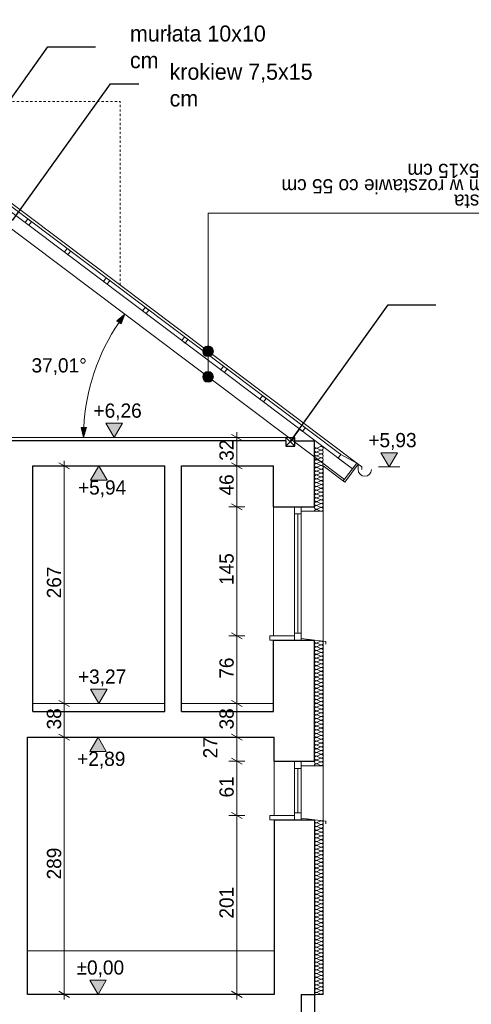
# Model space of a CAD drawing. Extents: x -510370 to -355890, y -22547 to 182180.
# Tile 13 of 256: x -379450 to -374381, y -12442 to -1374. Entities that reach past the tile are written whole.
import ezdxf

# ---------------------------------------------------------------- set-up
doc = ezdxf.new("R2010")
doc.units = 0
doc.header["$MEASUREMENT"] = 0
doc.linetypes.add('Hidden Line', pattern=[50, 25, -25])
for name, color, linetype, lineweight in [('0_Nr_Pióra__21', 7, 'Continuous', 9), ('0_Nr_Pióra__5', 7, 'Continuous', 13), ('INWENT DACH_Nr_Pióra__21', 7, 'Continuous', 9), ('INWENT KONST. DREWNIANA_Nr_Pióra__21', 7, 'Continuous', 9), ('INWENT OPISY_Nr_Pióra__1', 7, 'Continuous', 25), ('INWENT OPISY_Nr_Pióra__21', 7, 'Continuous', 9), ('INWENT RURY SPUSTOWE_Nr_Pióra__21', 7, 'Continuous', 9), ('INWENT WYMIARY_Nr_Pióra__21', 7, 'Continuous', 9), ('INWENT. OKNA_Nr_Pióra__5', 7, 'Continuous', 13), ('INWENT.ŚCIANY_Nr_Pióra__1', 7, 'Continuous', 25), ('INWENT.ŚCIANY_Nr_Pióra__21', 7, 'Continuous', 9), ('Istniejące schody_Nr_Pióra__1', 7, 'Continuous', 25), ('Istniejące schody_Nr_Pióra__21', 7, 'Continuous', 9), ('Istniejące stropy_Nr_Pióra__5', 7, 'Continuous', 13)]:
    doc.layers.add(name, color=color, linetype=linetype, lineweight=lineweight)
for name, color, linetype in [('Inwent Izolacje', 7, 'Continuous'), ('INWENT OPISY', 7, 'Continuous'), ('INWENT WYMIARY', 7, 'Continuous')]:
    doc.layers.add(name, color=color, linetype=linetype)
doc.layers.add('Inwent Izolacje_Nr_Pióra__2', color=7, linetype='Continuous', lineweight=13, true_color=0x7f7f7f)
doc.layers.add('INWENT.ŚCIANY_Nr_Pióra__3', color=7, linetype='Continuous', lineweight=18, true_color=0xff6600)
doc.styles.add('GENERATED_STYLE_1', font='txt')
doc.styles.add('GENERATED_STYLE_3', font='txt')
doc.styles.add('GENERATED_STYLE_5', font='txt')
doc.dimstyles.new('GENERATED_STYLE__11', dxfattribs={"dimtxt": 0.18, "dimasz": 182.4, "dimexe": 0.18, "dimexo": 0.0625, "dimgap": 0.09, "dimtad": 0, "dimtih": 1, "dimtoh": 1, "dimdec": 4, "dimzin": 0, "dimdsep": 46, "dimcen": 0.09, "dimadec": 0, "dimazin": 0, "dimtfac": 1, "dimtdec": 4, "dimtmove": 0, "dimatfit": 3, "dimldrblk": 'ARROWHEAD_5', "dimfxl": 0, "dimtolj": 1, "dimtzin": 0, "dimarcsym": 0})
doc.dimstyles.new('GENERATED_STYLE__3', dxfattribs={"dimtxt": 160.000002, "dimasz": 91.2, "dimexe": 0.18, "dimexo": 0, "dimgap": 0.09, "dimtad": 1, "dimdec": 0, "dimlfac": 0.1, "dimzin": 0, "dimdsep": 46, "dimtxsty": 'GENERATED_STYLE_1', "dimblk": 'ARROWHEAD_2', "dimblk1": 'ARROWHEAD_2', "dimblk2": 'ARROWHEAD_2', "dimcen": 0.09, "dimclrd": 7, "dimclre": 7, "dimclrt": 7, "dimazin": 0, "dimtfac": 1, "dimtdec": 4, "dimtmove": 0, "dimatfit": 3, "dimfxl": 0, "dimtolj": 1, "dimtzin": 0, "dimarcsym": 0})
doc.dimstyles.new('GENERATED_STYLE__9', dxfattribs={"dimtxt": 160.000002, "dimasz": 110.144928, "dimexe": 0.18, "dimexo": 40, "dimgap": 0.09, "dimtad": 1, "dimtih": 1, "dimtoh": 1, "dimdec": 0, "dimzin": 0, "dimdsep": 46, "dimtxsty": 'GENERATED_STYLE_1', "dimblk": 'ARROWHEAD_5', "dimblk1": 'ARROWHEAD_5', "dimblk2": 'ARROWHEAD_5', "dimcen": 0.09, "dimclrd": 7, "dimclre": 7, "dimclrt": 7, "dimazin": 0, "dimtfac": 1, "dimtdec": 4, "dimtmove": 0, "dimatfit": 3, "dimfxl": 0, "dimtolj": 1, "dimtzin": 0, "dimarcsym": 0})

# ---------------------------------------------------------------- blocks, each defined once
blk = doc.blocks.new('Izolacja cieplna 14_48', base_point=(-376142, -12330))
at = {"layer": 'Inwent Izolacje_Nr_Pióra__2', "linetype": 'Continuous'}
for p, q in [((-376112, -10399), (-376072, -10381)), ((-376072, -10420), (-376112, -10403)), ((-376112, -10441), (-376072, -10424)), ((-376072, -10463), (-376112, -10445)), ((-376112, -10484), (-376072, -10466)), ((-376072, -10505), (-376112, -10487)), ((-376112, -10526), (-376072, -10509)), ((-376072, -10547), (-376112, -10530)), ((-376112, -10569), (-376072, -10551)), ((-376072, -10590), (-376112, -10572)), ((-376112, -10611), (-376072, -10593)), ((-376072, -10632), (-376112, -10615)), ((-376112, -10653), (-376072, -10636)), ((-376072, -10675), (-376112, -10657)), ((-376112, -10696), (-376072, -10678)), ((-376072, -10717), (-376112, -10699)), ((-376112, -10738), (-376072, -10721)), ((-376072, -10759), (-376112, -10742)), ((-376112, -10781), (-376072, -10763)), ((-376072, -10802), (-376112, -10784)), ((-376112, -10823), (-376072, -10805)), ((-376072, -10844), (-376112, -10827)), ((-376112, -10865), (-376072, -10848)), ((-376072, -10887), (-376112, -10869)), ((-376112, -10908), (-376072, -10890)), ((-376072, -10929), (-376112, -10911)), ((-376112, -10950), (-376072, -10932)), ((-376072, -10971), (-376112, -10954)), ((-376112, -10993), (-376072, -10975)), ((-376072, -11014), (-376112, -10996)), ((-376112, -11035), (-376072, -11017)), ((-376072, -11056), (-376112, -11038)), ((-376112, -11077), (-376072, -11060)), ((-376072, -11098), (-376112, -11081)), ((-376112, -11120), (-376072, -11102)), ((-376072, -11141), (-376112, -11123)), ((-376112, -11162), (-376072, -11144)), ((-376072, -11183), (-376112, -11166)), ((-376112, -11204), (-376072, -11187)), ((-376072, -11226), (-376112, -11208)), ((-376112, -11247), (-376072, -11229)), ((-376072, -11268), (-376112, -11250)), ((-376112, -11289), (-376072, -11272)), ((-376072, -11310), (-376112, -11293)), ((-376112, -11332), (-376072, -11314)), ((-376072, -11353), (-376112, -11335)), ((-376112, -11374), (-376072, -11356)), ((-376072, -11395), (-376112, -11378)), ((-376112, -11416), (-376072, -11399)), ((-376072, -11438), (-376112, -11420)), ((-376112, -11459), (-376072, -11441)), ((-376072, -11480), (-376112, -11462)), ((-376112, -11501), (-376072, -11484)), ((-376072, -11522), (-376112, -11505)), ((-376112, -11544), (-376072, -11526)), ((-376072, -11565), (-376112, -11547)), ((-376112, -11586), (-376072, -11568)), ((-376072, -11607), (-376112, -11590)), ((-376112, -11628), (-376072, -11611)), ((-376072, -11650), (-376112, -11632)), ((-376112, -11671), (-376072, -11653)), ((-376072, -11692), (-376112, -11674)), ((-376112, -11713), (-376072, -11696)), ((-376072, -11734), (-376112, -11717)), ((-376112, -11756), (-376072, -11738)), ((-376072, -11777), (-376112, -11759)), ((-376112, -11798), (-376072, -11780)), ((-376072, -11819), (-376112, -11802)), ((-376112, -11840), (-376072, -11823)), ((-376072, -11862), (-376112, -11844)), ((-376112, -11883), (-376072, -11865)), ((-376072, -11904), (-376112, -11886)), ((-376112, -11925), (-376072, -11907)), ((-376072, -11946), (-376112, -11929)), ((-376112, -11968), (-376072, -11950)), ((-376072, -11989), (-376112, -11971)), ((-376112, -12010), (-376072, -11992)), ((-376072, -12031), (-376112, -12013)), ((-376112, -12052), (-376072, -12035)), ((-376072, -12073), (-376112, -12056)), ((-376112, -12095), (-376072, -12077)), ((-376072, -12116), (-376112, -12098)), ((-376112, -12137), (-376072, -12119)), ((-376072, -12158), (-376112, -12141)), ((-376112, -12179), (-376072, -12162)), ((-376072, -12201), (-376112, -12183)), ((-376112, -12222), (-376072, -12204)), ((-376072, -12243), (-376112, -12225)), ((-376112, -12264), (-376072, -12247)), ((-376072, -12285), (-376112, -12268)), ((-376112, -12307), (-376072, -12289)), ((-376072, -12328), (-376112, -12310))]:
    blk.add_line(p, q, dxfattribs=at)
for centre, start_param, end_param in [((-376121, -10422), 4.299595, 8.266774), ((-376121, -10380), 0, 1.983589), ((-376063, -10401), 1.158003, 5.125183), ((-376121, -10464), 4.299595, 8.266774), ((-376121, -10507), 4.299595, 8.266774), ((-376063, -10443), 1.158003, 5.125183), ((-376063, -10486), 1.158003, 5.125183), ((-376063, -10528), 1.158003, 5.125183), ((-376121, -10549), 4.299595, 8.266774), ((-376121, -10592), 4.299595, 8.266774), ((-376121, -10634), 4.299595, 8.266774), ((-376063, -10570), 1.158003, 5.125183), ((-376063, -10613), 1.158003, 5.125183), ((-376121, -10676), 4.299595, 8.266774), ((-376121, -10719), 4.299595, 8.266774), ((-376063, -10655), 1.158003, 5.125183), ((-376063, -10698), 1.158003, 5.125183), ((-376063, -10740), 1.158003, 5.125183), ((-376121, -10761), 4.299595, 8.266774), ((-376121, -10804), 4.299595, 8.266774), ((-376121, -10846), 4.299595, 8.266774), ((-376063, -10782), 1.158003, 5.125183), ((-376063, -10825), 1.158003, 5.125183), ((-376063, -10867), 1.158003, 5.125183), ((-376121, -10888), 4.299595, 8.266774), ((-376121, -10931), 4.299595, 8.266774), ((-376121, -10973), 4.299595, 8.266774), ((-376063, -10910), 1.158003, 5.125183), ((-376063, -10952), 1.158003, 5.125183), ((-376121, -11015), 4.299595, 8.266774), ((-376121, -11058), 4.299595, 8.266774), ((-376063, -10994), 1.158003, 5.125183), ((-376063, -11037), 1.158003, 5.125183), ((-376063, -11079), 1.158003, 5.125183), ((-376121, -11100), 4.299595, 8.266774), ((-376121, -11143), 4.299595, 8.266774), ((-376121, -11185), 4.299595, 8.266774), ((-376063, -11121), 1.158003, 5.125183), ((-376063, -11164), 1.158003, 5.125183), ((-376121, -11227), 4.299595, 8.266774), ((-376121, -11270), 4.299595, 8.266774), ((-376063, -11206), 1.158003, 5.125183), ((-376063, -11249), 1.158003, 5.125183), ((-376063, -11291), 1.158003, 5.125183), ((-376121, -11312), 4.299595, 8.266774), ((-376121, -11355), 4.299595, 8.266774), ((-376121, -11397), 4.299595, 8.266774), ((-376063, -11333), 1.158003, 5.125183), ((-376063, -11376), 1.158003, 5.125183), ((-376063, -11418), 1.158003, 5.125183), ((-376121, -11439), 4.299595, 8.266774), ((-376121, -11482), 4.299595, 8.266774), ((-376121, -11524), 4.299595, 8.266774), ((-376063, -11461), 1.158003, 5.125183), ((-376063, -11503), 1.158003, 5.125183), ((-376121, -11567), 4.299595, 8.266774), ((-376121, -11609), 4.299595, 8.266774), ((-376063, -11545), 1.158003, 5.125183), ((-376063, -11588), 1.158003, 5.125183), ((-376063, -11630), 1.158003, 5.125183), ((-376121, -11651), 4.299595, 8.266774), ((-376121, -11694), 4.299595, 8.266774), ((-376121, -11736), 4.299595, 8.266774), ((-376063, -11673), 1.158003, 5.125183), ((-376063, -11715), 1.158003, 5.125183), ((-376121, -11779), 4.299595, 8.266774), ((-376121, -11821), 4.299595, 8.266774), ((-376121, -11863), 4.299595, 8.266774), ((-376063, -11757), 1.158003, 5.125183), ((-376063, -11800), 1.158003, 5.125183), ((-376063, -11842), 1.158003, 5.125183), ((-376121, -11906), 4.299595, 8.266774), ((-376121, -11948), 4.299595, 8.266774), ((-376063, -11885), 1.158003, 5.125183), ((-376063, -11927), 1.158003, 5.125183), ((-376063, -11969), 1.158003, 5.125183), ((-376121, -11990), 4.299595, 8.266774), ((-376121, -12033), 4.299595, 8.266774), ((-376121, -12075), 4.299595, 8.266774), ((-376063, -12012), 1.158003, 5.125183), ((-376063, -12054), 1.158003, 5.125183), ((-376121, -12118), 4.299595, 8.266774), ((-376121, -12160), 4.299595, 8.266774), ((-376063, -12096), 1.158003, 5.125183), ((-376063, -12139), 1.158003, 5.125183), ((-376063, -12181), 1.158003, 5.125183), ((-376121, -12202), 4.299595, 8.266774), ((-376121, -12245), 4.299595, 8.266774), ((-376121, -12287), 4.299595, 8.266774), ((-376063, -12224), 1.158003, 5.125183), ((-376063, -12266), 1.158003, 5.125183), ((-376121, -12330), 4.299596, 6.283185), ((-376063, -12308), 1.158003, 5.125183)]:
    blk.add_ellipse(centre, major_axis=(-21.3, 0), ratio=0.996607, start_param=start_param, end_param=end_param, dxfattribs=at)
blk = doc.blocks.new('Izolacja cieplna 14_49', base_point=(-376142, -9760))
at = {"layer": 'Inwent Izolacje_Nr_Pióra__2', "linetype": 'Continuous'}
for p, q in [((-376112, -8379), (-376072, -8361)), ((-376072, -8400), (-376112, -8383)), ((-376112, -8421), (-376072, -8404)), ((-376072, -8443), (-376112, -8425)), ((-376112, -8464), (-376072, -8446)), ((-376072, -8485), (-376112, -8467)), ((-376112, -8506), (-376072, -8489)), ((-376072, -8528), (-376112, -8510)), ((-376112, -8549), (-376072, -8531)), ((-376072, -8570), (-376112, -8552)), ((-376112, -8591), (-376072, -8574)), ((-376072, -8612), (-376112, -8595)), ((-376112, -8634), (-376072, -8616)), ((-376072, -8655), (-376112, -8637)), ((-376112, -8676), (-376072, -8658)), ((-376072, -8697), (-376112, -8680)), ((-376112, -8718), (-376072, -8701)), ((-376072, -8740), (-376112, -8722)), ((-376112, -8761), (-376072, -8743)), ((-376072, -8782), (-376112, -8764)), ((-376112, -8803), (-376072, -8786)), ((-376072, -8824), (-376112, -8807)), ((-376112, -8846), (-376072, -8828)), ((-376072, -8867), (-376112, -8849)), ((-376112, -8888), (-376072, -8870)), ((-376072, -8909), (-376112, -8892)), ((-376112, -8931), (-376072, -8913)), ((-376072, -8952), (-376112, -8934)), ((-376112, -8973), (-376072, -8955)), ((-376072, -8994), (-376112, -8977)), ((-376112, -9015), (-376072, -8998)), ((-376072, -9037), (-376112, -9019)), ((-376112, -9058), (-376072, -9040)), ((-376072, -9079), (-376112, -9061)), ((-376112, -9100), (-376072, -9083)), ((-376072, -9121), (-376112, -9104)), ((-376112, -9143), (-376072, -9125)), ((-376072, -9164), (-376112, -9146)), ((-376112, -9185), (-376072, -9167)), ((-376072, -9206), (-376112, -9189)), ((-376112, -9228), (-376072, -9210)), ((-376072, -9249), (-376112, -9231)), ((-376112, -9270), (-376072, -9252)), ((-376072, -9291), (-376112, -9274)), ((-376112, -9312), (-376072, -9295)), ((-376072, -9334), (-376112, -9316)), ((-376112, -9355), (-376072, -9337)), ((-376072, -9376), (-376112, -9358)), ((-376112, -9397), (-376072, -9380)), ((-376072, -9418), (-376112, -9401)), ((-376112, -9440), (-376072, -9422)), ((-376072, -9461), (-376112, -9443)), ((-376112, -9482), (-376072, -9464)), ((-376072, -9503), (-376112, -9486)), ((-376112, -9525), (-376072, -9507)), ((-376072, -9546), (-376112, -9528)), ((-376112, -9567), (-376072, -9549)), ((-376072, -9588), (-376112, -9570)), ((-376112, -9609), (-376072, -9592)), ((-376072, -9631), (-376112, -9613)), ((-376112, -9652), (-376072, -9634)), ((-376072, -9673), (-376112, -9655)), ((-376112, -9694), (-376072, -9677)), ((-376072, -9715), (-376112, -9698)), ((-376112, -9737), (-376072, -9719)), ((-376072, -9758), (-376112, -9740))]:
    blk.add_line(p, q, dxfattribs=at)
for centre, start_param, end_param in [((-376121, -8402), 4.299595, 8.266774), ((-376121, -8360), 0, 1.983589), ((-376063, -8381), 1.158003, 5.125183), ((-376063, -8423), 1.158003, 5.125183), ((-376121, -8444), 4.299595, 8.266774), ((-376121, -8487), 4.299595, 8.266774), ((-376121, -8529), 4.299595, 8.266774), ((-376063, -8466), 1.158003, 5.125183), ((-376063, -8508), 1.158003, 5.125183), ((-376121, -8572), 4.299595, 8.266774), ((-376121, -8614), 4.299595, 8.266774), ((-376063, -8551), 1.158003, 5.125183), ((-376063, -8593), 1.158003, 5.125183), ((-376063, -8635), 1.158003, 5.125183), ((-376121, -8657), 4.299595, 8.266774), ((-376121, -8699), 4.299595, 8.266774), ((-376121, -8741), 4.299595, 8.266774), ((-376063, -8678), 1.158003, 5.125183), ((-376063, -8720), 1.158003, 5.125183), ((-376063, -8763), 1.158003, 5.125183), ((-376121, -8784), 4.299595, 8.266774), ((-376121, -8826), 4.299595, 8.266774), ((-376121, -8869), 4.299595, 8.266774), ((-376063, -8805), 1.158003, 5.125183), ((-376063, -8847), 1.158003, 5.125183), ((-376121, -8911), 4.299595, 8.266774), ((-376121, -8954), 4.299595, 8.266774), ((-376063, -8890), 1.158003, 5.125183), ((-376063, -8932), 1.158003, 5.125183), ((-376063, -8975), 1.158003, 5.125183), ((-376121, -8996), 4.299595, 8.266774), ((-376121, -9038), 4.299595, 8.266774), ((-376121, -9081), 4.299595, 8.266774), ((-376063, -9017), 1.158003, 5.125183), ((-376063, -9060), 1.158003, 5.125183), ((-376121, -9123), 4.299595, 8.266774), ((-376121, -9166), 4.299595, 8.266774), ((-376121, -9208), 4.299595, 8.266774), ((-376063, -9102), 1.158003, 5.125183), ((-376063, -9144), 1.158003, 5.125183), ((-376063, -9187), 1.158003, 5.125183), ((-376121, -9251), 4.299595, 8.266774), ((-376121, -9293), 4.299595, 8.266774), ((-376063, -9229), 1.158003, 5.125183), ((-376063, -9272), 1.158003, 5.125183), ((-376063, -9314), 1.158003, 5.125183), ((-376121, -9335), 4.299595, 8.266774), ((-376121, -9378), 4.299595, 8.266774), ((-376121, -9420), 4.299595, 8.266774), ((-376063, -9357), 1.158003, 5.125183), ((-376063, -9399), 1.158003, 5.125183), ((-376121, -9463), 4.299595, 8.266774), ((-376121, -9505), 4.299595, 8.266774), ((-376063, -9441), 1.158003, 5.125183), ((-376063, -9484), 1.158003, 5.125183), ((-376063, -9526), 1.158003, 5.125183), ((-376121, -9547), 4.299595, 8.266774), ((-376121, -9590), 4.299595, 8.266774), ((-376121, -9632), 4.299595, 8.266774), ((-376063, -9569), 1.158003, 5.125183), ((-376063, -9611), 1.158003, 5.125183), ((-376121, -9675), 4.299595, 8.266774), ((-376121, -9717), 4.299595, 8.266774), ((-376121, -9760), 4.299596, 6.283185), ((-376063, -9654), 1.158003, 5.125183), ((-376063, -9696), 1.158003, 5.125183), ((-376063, -9738), 1.158003, 5.125183)]:
    blk.add_ellipse(centre, major_axis=(-21.3, 0), ratio=0.997382, start_param=start_param, end_param=end_param, dxfattribs=at)
blk = doc.blocks.new('Izolacja cieplna 14_50', base_point=(-376142, -6900))
at = {"layer": 'Inwent Izolacje_Nr_Pióra__2', "linetype": 'Continuous'}
for p, q in [((-376112, -6189), (-376072, -6171)), ((-376072, -6211), (-376112, -6193)), ((-376112, -6232), (-376072, -6214)), ((-376072, -6254), (-376112, -6236)), ((-376112, -6275), (-376072, -6257)), ((-376072, -6297), (-376112, -6279)), ((-376112, -6318), (-376072, -6300)), ((-376072, -6340), (-376112, -6322)), ((-376112, -6361), (-376072, -6343)), ((-376072, -6383), (-376112, -6365)), ((-376112, -6404), (-376072, -6386)), ((-376072, -6425), (-376112, -6408)), ((-376112, -6447), (-376072, -6429)), ((-376072, -6468), (-376112, -6451)), ((-376112, -6490), (-376072, -6472)), ((-376072, -6511), (-376112, -6493)), ((-376112, -6533), (-376072, -6515)), ((-376072, -6554), (-376112, -6536)), ((-376112, -6576), (-376072, -6558)), ((-376072, -6597), (-376112, -6579)), ((-376112, -6619), (-376072, -6601)), ((-376072, -6640), (-376112, -6622)), ((-376112, -6662), (-376072, -6644)), ((-376072, -6683), (-376112, -6665)), ((-376112, -6705), (-376072, -6687)), ((-376072, -6726), (-376112, -6708)), ((-376112, -6748), (-376072, -6730)), ((-376072, -6769), (-376112, -6751)), ((-376112, -6790), (-376072, -6773)), ((-376072, -6812), (-376112, -6794)), ((-376112, -6833), (-376072, -6816)), ((-376072, -6855), (-376112, -6837)), ((-376112, -6876), (-376072, -6858)), ((-376072, -6898), (-376112, -6880))]:
    blk.add_line(p, q, dxfattribs=at)
for centre, start_param, end_param in [((-376121, -6213), 5.870392, 9.837571), ((-376121, -6170), 1.570796, 3.554385), ((-376063, -6191), 2.728799, 6.695979), ((-376121, -6255), 5.870392, 9.837571), ((-376121, -6298), 5.870392, 9.837571), ((-376063, -6234), 2.728799, 6.695979), ((-376063, -6277), 2.728799, 6.695979), ((-376063, -6320), 2.728799, 6.695979), ((-376121, -6341), 5.870392, 9.837571), ((-376121, -6384), 5.870392, 9.837571), ((-376121, -6427), 5.870392, 9.837571), ((-376063, -6363), 2.728799, 6.695979), ((-376063, -6406), 2.728799, 6.695979), ((-376121, -6470), 5.870392, 9.837571), ((-376121, -6513), 5.870392, 9.837571), ((-376063, -6449), 2.728799, 6.695979), ((-376063, -6492), 2.728799, 6.695979), ((-376063, -6535), 2.728799, 6.695979), ((-376121, -6556), 5.870392, 9.837571), ((-376121, -6599), 5.870392, 9.837571), ((-376121, -6642), 5.870392, 9.837571), ((-376063, -6578), 2.728799, 6.695979), ((-376063, -6620), 2.728799, 6.695979), ((-376063, -6663), 2.728799, 6.695979), ((-376121, -6685), 5.870392, 9.837571), ((-376121, -6728), 5.870392, 9.837571), ((-376121, -6771), 5.870392, 9.837571), ((-376063, -6706), 2.728799, 6.695979), ((-376063, -6749), 2.728799, 6.695979), ((-376121, -6814), 5.870392, 9.837571), ((-376121, -6857), 5.870392, 9.837571), ((-376063, -6792), 2.728799, 6.695979), ((-376063, -6835), 2.728799, 6.695979), ((-376063, -6878), 2.728799, 6.695979), ((-376121, -6900), 5.870392, 7.853982)]:
    blk.add_ellipse(centre, major_axis=(0, 21.5), ratio=0.990555, start_param=start_param, end_param=end_param, dxfattribs=at)
blk = doc.blocks.new('Linia_22', base_point=(-377336, -3547))
at = {"layer": 'INWENT OPISY_Nr_Pióra__21', "linetype": 'Continuous'}
blk.add_hatch(color=256, dxfattribs=at).paths.add_polyline_path([(-377276, -5101), (-377281, -5078), (-377294, -5059), (-377313, -5046), (-377336, -5041), (-377359, -5046), (-377378, -5059), (-377391, -5078), (-377396, -5101), (-377391, -5124), (-377378, -5144), (-377359, -5157), (-377336, -5161), (-377313, -5157), (-377294, -5144), (-377281, -5124)], flags=0)
blk.add_line((-377336, -3547), (-377336, -5041), dxfattribs=at)
blk.add_circle((-377336, -5101), 60, dxfattribs=at)
blk = doc.blocks.new('Linia_23', base_point=(-377336, -5101))
at = {"layer": 'INWENT OPISY_Nr_Pióra__21', "linetype": 'Continuous'}
blk.add_hatch(color=256, dxfattribs=at).paths.add_polyline_path([(-377276, -5389), (-377281, -5366), (-377294, -5347), (-377313, -5334), (-377336, -5329), (-377359, -5334), (-377378, -5347), (-377391, -5366), (-377396, -5389), (-377391, -5412), (-377378, -5432), (-377359, -5445), (-377336, -5449), (-377313, -5445), (-377294, -5432), (-377281, -5412)], flags=0)
blk.add_line((-377336, -5101), (-377336, -5329), dxfattribs=at)
blk.add_circle((-377336, -5389), 60, dxfattribs=at)
blk = doc.blocks.new('Wymiary_18', base_point=(-378571, -9440))
at = {"layer": 'INWENT WYMIARY_Nr_Pióra__21', "linetype": 'Continuous'}
blk.add_hatch(color=256, dxfattribs=at).paths.add_polyline_path([(-378571, -9440), (-378664, -9600), (-378478, -9600)], flags=0)
for p, q in [((-378571, -9440), (-378691, -9440)), ((-378571, -9440), (-378664, -9600)), ((-378571, -9440), (-378451, -9440)), ((-378478, -9600), (-378571, -9440)), ((-378664, -9600), (-378478, -9600))]:
    blk.add_line(p, q, dxfattribs=at)
at = {"layer": 'INWENT WYMIARY_Nr_Pióra__21', "insert": (-378805, -9792), "char_height": 160, "attachment_point": 7, "style": 'GENERATED_STYLE_1'}
blk.add_mtext('{+2,89}', dxfattribs=at)
blk = doc.blocks.new('Wymiary_19', base_point=(-378571, -12330))
at = {"layer": 'INWENT WYMIARY_Nr_Pióra__21', "linetype": 'Continuous'}
blk.add_hatch(color=256, dxfattribs=at).paths.add_polyline_path([(-378571, -12330), (-378664, -12170), (-378478, -12170)], flags=0)
for p, q in [((-378571, -12330), (-378664, -12170)), ((-378664, -12170), (-378478, -12170)), ((-378478, -12170), (-378571, -12330)), ((-378571, -12330), (-378691, -12330)), ((-378571, -12330), (-378451, -12330))]:
    blk.add_line(p, q, dxfattribs=at)
at = {"layer": 'INWENT WYMIARY_Nr_Pióra__21', "insert": (-378812, -12138), "char_height": 160, "attachment_point": 7, "style": 'GENERATED_STYLE_1'}
blk.add_mtext('{±0,00}', dxfattribs=at)
blk = doc.blocks.new('Wymiary_20', base_point=(-378562, -9060))
at = {"layer": 'INWENT WYMIARY_Nr_Pióra__21', "linetype": 'Continuous'}
blk.add_hatch(color=256, dxfattribs=at).paths.add_polyline_path([(-378562, -9060), (-378655, -8900), (-378469, -8900)], flags=0)
for p, q in [((-378562, -9060), (-378655, -8900)), ((-378655, -8900), (-378469, -8900)), ((-378469, -8900), (-378562, -9060)), ((-378562, -9060), (-378682, -9060)), ((-378562, -9060), (-378442, -9060))]:
    blk.add_line(p, q, dxfattribs=at)
at = {"layer": 'INWENT WYMIARY_Nr_Pióra__21', "insert": (-378796, -8868), "char_height": 160, "attachment_point": 7, "style": 'GENERATED_STYLE_1'}
blk.add_mtext('{+3,27}', dxfattribs=at)
blk = doc.blocks.new('Wymiary_21', base_point=(-378562, -6390))
at = {"layer": 'INWENT WYMIARY_Nr_Pióra__21', "linetype": 'Continuous'}
blk.add_hatch(color=256, dxfattribs=at).paths.add_polyline_path([(-378562, -6390), (-378655, -6550), (-378469, -6550)], flags=0)
for p, q in [((-378562, -6390), (-378682, -6390)), ((-378562, -6390), (-378655, -6550)), ((-378562, -6390), (-378442, -6390)), ((-378469, -6550), (-378562, -6390)), ((-378655, -6550), (-378469, -6550))]:
    blk.add_line(p, q, dxfattribs=at)
at = {"layer": 'INWENT WYMIARY_Nr_Pióra__21', "insert": (-378796, -6742), "char_height": 160, "attachment_point": 7, "style": 'GENERATED_STYLE_1'}
blk.add_mtext('{+5,94}', dxfattribs=at)
blk = doc.blocks.new('Wymiary_22', base_point=(-378389, -6070))
at = {"layer": 'INWENT WYMIARY_Nr_Pióra__21', "linetype": 'Continuous'}
blk.add_hatch(color=256, dxfattribs=at).paths.add_polyline_path([(-378389, -6070), (-378482, -5910), (-378296, -5910)], flags=0)
for p, q in [((-378389, -6070), (-378482, -5910)), ((-378482, -5910), (-378296, -5910)), ((-378296, -5910), (-378389, -6070)), ((-378389, -6070), (-378509, -6070)), ((-378389, -6070), (-378269, -6070))]:
    blk.add_line(p, q, dxfattribs=at)
at = {"layer": 'INWENT WYMIARY_Nr_Pióra__21', "insert": (-378622, -5878), "char_height": 160, "attachment_point": 7, "style": 'GENERATED_STYLE_1'}
blk.add_mtext('{+6,26}', dxfattribs=at)
blk = doc.blocks.new('Wymiary_38', base_point=(-375302, -6401))
at = {"layer": 'INWENT WYMIARY_Nr_Pióra__21', "linetype": 'Continuous'}
blk.add_hatch(color=256, dxfattribs=at).paths.add_polyline_path([(-375302, -6401), (-375395, -6241), (-375209, -6241)], flags=0)
for p, q in [((-375302, -6401), (-375395, -6241)), ((-375395, -6241), (-375209, -6241)), ((-375209, -6241), (-375302, -6401)), ((-375302, -6401), (-375422, -6401)), ((-375302, -6401), (-375182, -6401))]:
    blk.add_line(p, q, dxfattribs=at)
at = {"layer": 'INWENT WYMIARY_Nr_Pióra__21', "insert": (-375536, -6209), "char_height": 160, "attachment_point": 7, "style": 'GENERATED_STYLE_1'}
blk.add_mtext('{+5,93}', dxfattribs=at)
blk = doc.blocks.new('*D355')
at = {"layer": 'INWENT WYMIARY_Nr_Pióra__21', "linetype": 'Continuous'}
for p, q in [((-377074, -10285), (-376954, -10354)), ((-376924, -10320), (-377104, -10320)), ((-377014, -12330), (-377014, -10320)), ((-376924, -12330), (-377104, -12330)), ((-377074, -12295), (-376954, -12364)), ((-377014, -12388), (-377014, -12330))]:
    blk.add_line(p, q, dxfattribs=at)
at = {"layer": 'INWENT WYMIARY_Nr_Pióra__21', "char_height": 160, "attachment_point": 7, "rotation": 90, "style": 'GENERATED_STYLE_1'}
for s, insert in [('{32}', (-377046, -6332)), ('{46}', (-377046, -6722)), ('{145}', (-377046, -7728)), ('{76}', (-377046, -8782)), ('{38}', (-377046, -9352)), ('{27}', (-377230, -9677)), ('{61}', (-377046, -10117)), ('{201}', (-377046, -11478))]:
    blk.add_mtext(s, dxfattribs=dict(at, insert=insert))
blk = doc.blocks.new('ARROWHEAD_2')
at = {"color": 0, "linetype": 'Continuous', "lineweight": 0}
for p, q in [((0, 0), (-1, 0)), ((-0.38, -0.66), (0.38, 0.66))]:
    blk.add_line(p, q, dxfattribs=at)
blk = doc.blocks.new('*D356')
at = {"layer": 'INWENT WYMIARY_Nr_Pióra__21', "linetype": 'Continuous'}
for p, q in [((-376924, -9710), (-377104, -9710)), ((-377074, -9675), (-376954, -9744)), ((-377014, -10320), (-377014, -9710)), ((-377074, -10285), (-376954, -10354)), ((-376924, -10320), (-377104, -10320))]:
    blk.add_line(p, q, dxfattribs=at)
at = {"layer": 'INWENT WYMIARY_Nr_Pióra__21', "char_height": 160, "attachment_point": 7, "rotation": 90, "style": 'GENERATED_STYLE_1'}
for s, insert in [('{32}', (-377046, -6332)), ('{46}', (-377046, -6722)), ('{145}', (-377046, -7728)), ('{76}', (-377046, -8782)), ('{38}', (-377046, -9352)), ('{27}', (-377230, -9677)), ('{61}', (-377046, -10117)), ('{201}', (-377046, -11478))]:
    blk.add_mtext(s, dxfattribs=dict(at, insert=insert))
blk = doc.blocks.new('*D357')
at = {"layer": 'INWENT WYMIARY_Nr_Pióra__21', "linetype": 'Continuous'}
for p, q in [((-377074, -9405), (-376954, -9474)), ((-376924, -9440), (-377104, -9440)), ((-377014, -9710), (-377014, -9440)), ((-376924, -9710), (-377104, -9710)), ((-377074, -9675), (-376954, -9744))]:
    blk.add_line(p, q, dxfattribs=at)
at = {"layer": 'INWENT WYMIARY_Nr_Pióra__21', "char_height": 160, "attachment_point": 7, "rotation": 90, "style": 'GENERATED_STYLE_1'}
for s, insert in [('{32}', (-377046, -6332)), ('{46}', (-377046, -6722)), ('{145}', (-377046, -7728)), ('{76}', (-377046, -8782)), ('{38}', (-377046, -9352)), ('{27}', (-377230, -9677)), ('{61}', (-377046, -10117)), ('{201}', (-377046, -11478))]:
    blk.add_mtext(s, dxfattribs=dict(at, insert=insert))
blk = doc.blocks.new('*D358')
at = {"layer": 'INWENT WYMIARY_Nr_Pióra__21', "linetype": 'Continuous'}
for p, q in [((-376924, -9060), (-377104, -9060)), ((-377074, -9025), (-376954, -9094)), ((-377014, -9440), (-377014, -9060)), ((-377074, -9405), (-376954, -9474)), ((-376924, -9440), (-377104, -9440))]:
    blk.add_line(p, q, dxfattribs=at)
at = {"layer": 'INWENT WYMIARY_Nr_Pióra__21', "char_height": 160, "attachment_point": 7, "rotation": 90, "style": 'GENERATED_STYLE_1'}
for s, insert in [('{32}', (-377046, -6332)), ('{46}', (-377046, -6722)), ('{145}', (-377046, -7728)), ('{76}', (-377046, -8782)), ('{38}', (-377046, -9352)), ('{27}', (-377230, -9677)), ('{61}', (-377046, -10117)), ('{201}', (-377046, -11478))]:
    blk.add_mtext(s, dxfattribs=dict(at, insert=insert))
blk = doc.blocks.new('*D359')
at = {"layer": 'INWENT WYMIARY_Nr_Pióra__21', "linetype": 'Continuous'}
for p, q in [((-376924, -8300), (-377104, -8300)), ((-377074, -8265), (-376954, -8334)), ((-377014, -9060), (-377014, -8300)), ((-376924, -9060), (-377104, -9060)), ((-377074, -9025), (-376954, -9094))]:
    blk.add_line(p, q, dxfattribs=at)
at = {"layer": 'INWENT WYMIARY_Nr_Pióra__21', "char_height": 160, "attachment_point": 7, "rotation": 90, "style": 'GENERATED_STYLE_1'}
for s, insert in [('{32}', (-377046, -6332)), ('{46}', (-377046, -6722)), ('{145}', (-377046, -7728)), ('{76}', (-377046, -8782)), ('{38}', (-377046, -9352)), ('{27}', (-377230, -9677)), ('{61}', (-377046, -10117)), ('{201}', (-377046, -11478))]:
    blk.add_mtext(s, dxfattribs=dict(at, insert=insert))
blk = doc.blocks.new('*D360')
at = {"layer": 'INWENT WYMIARY_Nr_Pióra__21', "linetype": 'Continuous'}
for p, q in [((-376924, -6850), (-377104, -6850)), ((-377074, -6815), (-376954, -6884)), ((-377014, -8300), (-377014, -6850)), ((-376924, -8300), (-377104, -8300)), ((-377074, -8265), (-376954, -8334))]:
    blk.add_line(p, q, dxfattribs=at)
at = {"layer": 'INWENT WYMIARY_Nr_Pióra__21', "char_height": 160, "attachment_point": 7, "rotation": 90, "style": 'GENERATED_STYLE_1'}
for s, insert in [('{32}', (-377046, -6332)), ('{46}', (-377046, -6722)), ('{145}', (-377046, -7728)), ('{76}', (-377046, -8782)), ('{38}', (-377046, -9352)), ('{27}', (-377230, -9677)), ('{61}', (-377046, -10117)), ('{201}', (-377046, -11478))]:
    blk.add_mtext(s, dxfattribs=dict(at, insert=insert))
blk = doc.blocks.new('*D361')
at = {"layer": 'INWENT WYMIARY_Nr_Pióra__21', "linetype": 'Continuous'}
for p, q in [((-376924, -6390), (-377104, -6390)), ((-377074, -6355), (-376954, -6424)), ((-377014, -6850), (-377014, -6390)), ((-376924, -6850), (-377104, -6850)), ((-377074, -6815), (-376954, -6884))]:
    blk.add_line(p, q, dxfattribs=at)
at = {"layer": 'INWENT WYMIARY_Nr_Pióra__21', "char_height": 160, "attachment_point": 7, "rotation": 90, "style": 'GENERATED_STYLE_1'}
for s, insert in [('{32}', (-377046, -6332)), ('{46}', (-377046, -6722)), ('{145}', (-377046, -7728)), ('{76}', (-377046, -8782)), ('{38}', (-377046, -9352)), ('{27}', (-377230, -9677)), ('{61}', (-377046, -10117)), ('{201}', (-377046, -11478))]:
    blk.add_mtext(s, dxfattribs=dict(at, insert=insert))
blk = doc.blocks.new('*D362')
at = {"layer": 'INWENT WYMIARY_Nr_Pióra__21', "linetype": 'Continuous'}
for p, q in [((-376924, -6070), (-377104, -6070)), ((-376954, -6104), (-377074, -6035)), ((-377014, -6070), (-377014, -6011)), ((-377014, -6390), (-377014, -6070)), ((-376924, -6390), (-377104, -6390)), ((-377074, -6355), (-376954, -6424))]:
    blk.add_line(p, q, dxfattribs=at)
at = {"layer": 'INWENT WYMIARY_Nr_Pióra__21', "char_height": 160, "attachment_point": 7, "rotation": 90, "style": 'GENERATED_STYLE_1'}
for s, insert in [('{32}', (-377046, -6332)), ('{46}', (-377046, -6722)), ('{145}', (-377046, -7728)), ('{76}', (-377046, -8782)), ('{38}', (-377046, -9352)), ('{27}', (-377230, -9677)), ('{61}', (-377046, -10117)), ('{201}', (-377046, -11478))]:
    blk.add_mtext(s, dxfattribs=dict(at, insert=insert))
blk = doc.blocks.new('*D363')
at = {"layer": 'INWENT WYMIARY_Nr_Pióra__21', "linetype": 'Continuous'}
for p, q in [((-379011, -9405), (-378891, -9474)), ((-378861, -9440), (-379041, -9440)), ((-378951, -12330), (-378951, -9440)), ((-378861, -12330), (-379041, -12330)), ((-379011, -12295), (-378891, -12364)), ((-378951, -12388), (-378951, -12330))]:
    blk.add_line(p, q, dxfattribs=at)
at = {"layer": 'INWENT WYMIARY_Nr_Pióra__21', "char_height": 160, "attachment_point": 7, "rotation": 90, "style": 'GENERATED_STYLE_1'}
for s, insert in [('{267}', (-378983, -7878)), ('{38}', (-378983, -9352)), ('{289}', (-378983, -11038))]:
    blk.add_mtext(s, dxfattribs=dict(at, insert=insert))
blk = doc.blocks.new('*D364')
at = {"layer": 'INWENT WYMIARY_Nr_Pióra__21', "linetype": 'Continuous'}
for p, q in [((-378861, -9060), (-379041, -9060)), ((-379011, -9025), (-378891, -9094)), ((-378951, -9440), (-378951, -9060)), ((-379011, -9405), (-378891, -9474)), ((-378861, -9440), (-379041, -9440))]:
    blk.add_line(p, q, dxfattribs=at)
at = {"layer": 'INWENT WYMIARY_Nr_Pióra__21', "char_height": 160, "attachment_point": 7, "rotation": 90, "style": 'GENERATED_STYLE_1'}
for s, insert in [('{267}', (-378983, -7878)), ('{38}', (-378983, -9352)), ('{289}', (-378983, -11038))]:
    blk.add_mtext(s, dxfattribs=dict(at, insert=insert))
blk = doc.blocks.new('*D365')
at = {"layer": 'INWENT WYMIARY_Nr_Pióra__21', "linetype": 'Continuous'}
for p, q in [((-378861, -6390), (-379041, -6390)), ((-378891, -6424), (-379011, -6355)), ((-378951, -6390), (-378951, -6331)), ((-378951, -9060), (-378951, -6390)), ((-378861, -9060), (-379041, -9060)), ((-379011, -9025), (-378891, -9094))]:
    blk.add_line(p, q, dxfattribs=at)
at = {"layer": 'INWENT WYMIARY_Nr_Pióra__21', "char_height": 160, "attachment_point": 7, "rotation": 90, "style": 'GENERATED_STYLE_1'}
for s, insert in [('{267}', (-378983, -7878)), ('{38}', (-378983, -9352)), ('{289}', (-378983, -11038))]:
    blk.add_mtext(s, dxfattribs=dict(at, insert=insert))
blk = doc.blocks.new('*D1235')
at = {"layer": '0_Nr_Pióra__5', "linetype": 'Continuous'}
for points in [[(-378271, -4684), (-378312, -4793), (-378361, -4758)], [(-378735, -6070), (-378762, -5957), (-378702, -5958)]]:
    blk.add_hatch(color=256, dxfattribs=at).paths.add_polyline_path(points, flags=0)
for p, q in [((-378271, -4684), (-378361, -4758)), ((-378312, -4793), (-378361, -4758)), ((-378271, -4684), (-378312, -4793)), ((-378735, -6070), (-378762, -5957)), ((-378762, -5957), (-378702, -5958)), ((-378735, -6070), (-378702, -5958))]:
    blk.add_line(p, q, dxfattribs=at)
blk.add_arc((-376433, -6070), 2301, 145.7781, 177.2119, dxfattribs=at)
at = {"layer": '0_Nr_Pióra__21', "insert": (-379318, -5369), "char_height": 160, "attachment_point": 7, "style": 'GENERATED_STYLE_1'}
blk.add_mtext('{37,01°}', dxfattribs=at)
blk = doc.blocks.new('ARROWHEAD_5')
at = {"color": 0, "linetype": 'Continuous', "lineweight": 0}
blk.add_line((0, 0), (-1, 0), dxfattribs=at)
blk.add_solid([(-1, 0.2679), (0, 0), (-1, -0.2679), (-1, 0.2679)], dxfattribs=at)

msp = doc.modelspace()

# ---------------------------------------------------------------- linework, layer by layer
at = {"layer": 'INWENT DACH_Nr_Pióra__21', "linetype": 'Continuous'}
for p, q in [((-375667.1, -6359.3), (-386194.8, 1576.7)), ((-375844.9, -6262.8), (-386185.3, 1532.1)), ((-375667.1, -6359.3), (-375611.2, -6401.4)), ((-375651.2, -6431.3), (-375651.2, -6371.3)), ((-375611.2, -6401.4), (-375611.2, -6431.4))]:
    msp.add_line(p, q, dxfattribs=at)
at = {"layer": 'INWENT KONST. DREWNIANA_Nr_Pióra__21', "linetype": 'Continuous'}
for p, q in [((-375715.3, -6423.2), (-386169.6, 1457.6)), ((-375805.6, -6542.9), (-386012.2, 1151.1)), ((-379388.5, -3654.2), (-379358.4, -3614.2)), ((-379358.4, -3614.2), (-379318.5, -3644.3)), ((-379318.5, -3644.3), (-379348.6, -3684.3)), ((-379348.6, -3684.3), (-379388.5, -3654.2)), ((-378949.3, -3985.2), (-378919.2, -3945.3)), ((-378919.2, -3945.3), (-378879.3, -3975.4)), ((-378879.3, -3975.4), (-378909.4, -4015.3)), ((-378909.4, -4015.3), (-378949.3, -3985.2)), ((-378510.2, -4316.3), (-378480.1, -4276.4)), ((-378470.2, -4346.4), (-378510.2, -4316.3)), ((-378480.1, -4276.4), (-378440.1, -4306.5)), ((-378440.1, -4306.5), (-378470.2, -4346.4)), ((-378071, -4647.4), (-378040.9, -4607.5)), ((-378031, -4677.5), (-378071, -4647.4)), ((-378040.9, -4607.5), (-378000.9, -4637.6)), ((-378000.9, -4637.6), (-378031, -4677.5)), ((-377631.8, -4978.5), (-377601.7, -4938.5)), ((-377591.8, -5008.6), (-377631.8, -4978.5)), ((-377601.7, -4938.5), (-377561.7, -4968.6)), ((-377561.7, -4968.6), (-377591.8, -5008.6)), ((-377192.6, -5309.5), (-377162.5, -5269.6)), ((-377152.6, -5339.6), (-377192.6, -5309.5)), ((-377162.5, -5269.6), (-377122.6, -5299.7)), ((-377122.6, -5299.7), (-377152.6, -5339.6)), ((-376753.4, -5640.6), (-376723.3, -5600.7)), ((-376713.5, -5670.7), (-376753.4, -5640.6)), ((-376723.3, -5600.7), (-376683.4, -5630.8)), ((-376683.4, -5630.8), (-376713.5, -5670.7)), ((-376314.2, -5971.7), (-376284.1, -5931.8)), ((-376274.3, -6001.8), (-376314.2, -5971.7)), ((-376284.1, -5931.8), (-376244.2, -5961.9)), ((-376244.2, -5961.9), (-376274.3, -6001.8)), ((-376362.2, -6069.6), (-376462.2, -6069.6)), ((-376462.2, -6169.6), (-376462.2, -6069.6)), ((-376462.2, -6169.6), (-376362.2, -6069.6)), ((-376362.2, -6169.6), (-376462.2, -6069.6)), ((-376362.2, -6169.6), (-376362.2, -6069.6)), ((-376362.2, -6169.6), (-376462.2, -6169.6)), ((-375875, -6302.8), (-375844.9, -6262.8)), ((-375715.3, -6423.2), (-375875, -6302.8)), ((-375844.9, -6262.8), (-375667.1, -6359.3)), ((-375801.7, -6571), (-376042.2, -6389.6)), ((-375817.6, -6558.9), (-375667.1, -6359.3)), ((-375801.7, -6571), (-375651.2, -6371.3)), ((-375667.1, -6359.3), (-375715.3, -6423.2)), ((-375651.2, -6371.3), (-375667.1, -6359.3))]:
    msp.add_line(p, q, dxfattribs=at)
at = {"layer": 'INWENT OPISY_Nr_Pióra__21', "linetype": 'Continuous'}
msp.add_line((-373512.9, -3547.2), (-377336, -3547.2), dxfattribs=at)
at = {"layer": 'INWENT RURY SPUSTOWE_Nr_Pióra__21', "linetype": 'Continuous'}
msp.add_arc((-375576.2, -6431.3), 75, 180, 0, dxfattribs=at)
at = {"layer": 'INWENT. OKNA_Nr_Pióra__5', "linetype": 'Continuous'}
for p, q in [((-376367.2, -6849.6), (-376367.2, -8349.6)), ((-376367.2, -6849.6), (-376292.2, -6849.6)), ((-376292.2, -6849.6), (-376292.2, -8349.6)), ((-376367.2, -6929.6), (-376292.2, -6929.6)), ((-376329.7, -6929.6), (-376329.7, -8269.6)), ((-376367.2, -8269.6), (-376292.2, -8269.6)), ((-376367.2, -8349.6), (-376292.2, -8349.6)), ((-376292.2, -8329.6), (-376012.2, -8363.2)), ((-376012.2, -8363.2), (-376012.2, -8393.2)), ((-376367.2, -9709.6), (-376367.2, -10369.6)), ((-376367.2, -9709.6), (-376292.2, -9709.6)), ((-376292.2, -9709.6), (-376292.2, -10369.6)), ((-376367.2, -9789.6), (-376292.2, -9789.6)), ((-376329.7, -9789.6), (-376329.7, -10289.6)), ((-376367.2, -10289.6), (-376292.2, -10289.6)), ((-376292.2, -10349.6), (-376012.2, -10383.2)), ((-376012.2, -10383.2), (-376012.2, -10413.2))]:
    msp.add_line(p, q, dxfattribs=at)
at = {"layer": 'INWENT.ŚCIANY_Nr_Pióra__1', "linetype": 'Continuous'}
for p, q in [((-376142.2, -6849.6), (-376142.2, -6109.6)), ((-379302.2, -9149.6), (-379302.2, -6389.6)), ((-377822.2, -9149.6), (-377822.2, -6389.6)), ((-377632.2, -9149.6), (-377632.2, -6389.6)), ((-376602.2, -6849.6), (-376602.2, -6389.6)), ((-376602.2, -6849.6), (-376142.2, -6849.6)), ((-376602.2, -6849.6), (-376292.2, -6849.6)), ((-376602.2, -9149.6), (-376602.2, -8349.6)), ((-376602.2, -8349.6), (-376142.2, -8349.6)), ((-376142.2, -9709.6), (-376142.2, -8349.6)), ((-379362.2, -12329.6), (-379362.2, -9439.6)), ((-376592.2, -9709.6), (-376592.2, -9439.6)), ((-376592.2, -9709.6), (-376142.2, -9709.6)), ((-376592.2, -10369.6), (-376142.2, -10369.6)), ((-376592.2, -10369.6), (-376592.2, -12329.6)), ((-376142.2, -10369.6), (-376142.2, -12329.6)), ((-376292.2, -12329.6), (-376292.2, -13341.1)), ((-376292.2, -12329.6), (-376142.2, -12329.6)), ((-376142.2, -12329.6), (-376142.2, -13341.1))]:
    msp.add_line(p, q, dxfattribs=at)
at = {"layer": 'INWENT.ŚCIANY_Nr_Pióra__21', "linetype": 'Hidden Line'}
for p in [(-380182.2, -2294.6), (-378322.2, -4357.8)]:
    msp.add_line(p, (-378322.2, -2294.6), dxfattribs=at)
at = {"layer": 'INWENT.ŚCIANY_Nr_Pióra__21', "linetype": 'Continuous'}
for p, q in [((-376602.2, -6849.6), (-376602.2, -8299.6)), ((-376042.2, -6899.6), (-376042.2, -8359.6)), ((-376642.2, -8299.6), (-376367.2, -8299.6)), ((-376642.2, -8299.6), (-376642.2, -8349.6)), ((-376642.2, -8349.6), (-376292.2, -8349.6)), ((-376592.2, -9709.6), (-376592.2, -10319.6)), ((-376042.2, -9759.6), (-376042.2, -10379.6)), ((-376642.2, -10319.6), (-376367.2, -10319.6)), ((-376642.2, -10319.6), (-376642.2, -10369.6)), ((-376642.2, -10369.6), (-376292.2, -10369.6))]:
    msp.add_line(p, q, dxfattribs=at)
at = {"layer": 'INWENT.ŚCIANY_Nr_Pióra__3', "linetype": 'Continuous'}
for p, q in [((-376042.2, -6899.6), (-376042.2, -6389.6)), ((-376292.2, -6899.6), (-376042.2, -6899.6)), ((-376042.2, -9759.6), (-376042.2, -8359.6)), ((-376042.2, -9759.6), (-376292.2, -9759.6)), ((-376042.2, -12329.6), (-376042.2, -10379.6)), ((-376042.2, -12329.6), (-376142.2, -12329.6))]:
    msp.add_line(p, q, dxfattribs=at)
at = {"layer": 'Istniejące schody_Nr_Pióra__1', "linetype": 'Continuous'}
for p, q in [((-376362.2, -6169.6), (-376362.2, -6069.6)), ((-376462.2, -6109.6), (-380182.2, -6109.6)), ((-376462.2, -6109.6), (-376462.2, -6169.6)), ((-376462.2, -6169.6), (-376362.2, -6169.6)), ((-376362.2, -6109.6), (-376142.2, -6109.6)), ((-379302.2, -6389.6), (-377822.2, -6389.6)), ((-377632.2, -6389.6), (-376602.2, -6389.6)), ((-379302.2, -9149.6), (-377822.2, -9149.6)), ((-377632.2, -9149.6), (-376602.2, -9149.6)), ((-379362.2, -9439.6), (-376592.2, -9439.6)), ((-376592.2, -12329.6), (-379362.2, -12329.6))]:
    msp.add_line(p, q, dxfattribs=at)
at = {"layer": 'Istniejące schody_Nr_Pióra__21', "linetype": 'Continuous'}
for p, q in [((-376462.2, -6069.6), (-380182.2, -6069.6)), ((-379302.2, -9059.6), (-377822.2, -9059.6)), ((-377632.2, -9059.6), (-376602.2, -9059.6))]:
    msp.add_line(p, q, dxfattribs=at)
at = {"layer": 'Istniejące stropy_Nr_Pióra__5', "linetype": 'Continuous'}
msp.add_line((-376592.2, -11839.6), (-379362.2, -11839.6), dxfattribs=at)

# ---------------------------------------------------------------- block references
at = {"layer": 'Inwent Izolacje', "color": 104, "linetype": 'Continuous', "lineweight": 13, "true_color": 0x029e21}
for name, p in [('Izolacja cieplna 14_50', (-376142.2, -6899.6)), ('Izolacja cieplna 14_49', (-376142.2, -9759.6)), ('Izolacja cieplna 14_48', (-376142.2, -12329.6))]:
    msp.add_blockref(name, p, dxfattribs=at)
at = {"layer": 'INWENT OPISY', "linetype": 'Continuous'}
for name, p in [('Linia_22', (-377336, -3547.2)), ('Linia_23', (-377336, -5101.2))]:
    msp.add_blockref(name, p, dxfattribs=at)
at = {"layer": 'INWENT WYMIARY', "linetype": 'Continuous'}
for name, p in [('Wymiary_22', (-378388.9, -6069.6)), ('Wymiary_38', (-375302.2, -6401.4)), ('Wymiary_21', (-378562.2, -6389.6)), ('Wymiary_20', (-378562.2, -9059.6)), ('Wymiary_18', (-378571.1, -9439.6)), ('Wymiary_19', (-378571.1, -12329.6))]:
    msp.add_blockref(name, p, dxfattribs=at)

# ---------------------------------------------------------------- texts
at = {"layer": 'INWENT OPISY_Nr_Pióra__1', "linetype": 'Continuous', "insert": (-372435.4, -3499.8), "char_height": 160, "width": 4900.628, "attachment_point": 1, "rotation": 180, "line_spacing_factor": 0.648398, "style": 'GENERATED_STYLE_5'}
msp.add_mtext('{  1 cm   - blacha falista\\P  5 cm   - łaty 5x5 cm w rozstawie co 55 cm\\P15 cm   - krokwie 7,5x15 cm}', dxfattribs=at)
at = {"layer": 'INWENT OPISY_Nr_Pióra__21', "linetype": 'Continuous', "char_height": 180, "attachment_point": 4, "style": 'GENERATED_STYLE_3'}
for s, insert, width in [('{murłata 10x10 cm}', (-378212.8, -1680.6), 1650.08), ('{krokiew 7,5x15 cm}', (-377767.8, -2110.2), 1722.92)]:
    msp.add_mtext(s, dxfattribs=dict(at, insert=insert, width=width))

# ---------------------------------------------------------------- dimensions: what is measured, and where the dimension line sits
at = {"linetype": 'Continuous'}
dim = msp.add_angular_dim_3p(base=(-378615.6, -5339.3), center=(-376433.5, -6069.6), p1=(-380182.2, -6069.6), p2=(-386012.2, 1151.1), dimstyle='GENERATED_STYLE__9', dxfattribs=at)
dim.commit()
dim.dimension.update_dxf_attribs({"geometry": '*D1235', "text_midpoint": (-379001, -5288.5), "dimtype": 165})
at = {"layer": 'INWENT WYMIARY', "linetype": 'Continuous'}
for base, p1, p2, picture, middle in [((-377013.7, -12329.6), (-376957.2, -6389.6), (-376969.8, -6069.6), '*D362', (-377125.7, -6210.6)), ((-377013.7, -12329.6), (-377158.5, -12329.6), (-376642.2, -10319.6), '*D355', (-377125.7, -11296.1)), ((-377013.7, -12329.6), (-376642.2, -10319.6), (-376592.2, -9709.6), '*D356', (-377125.7, -9995.6)), ((-377013.7, -12329.6), (-376592.2, -9709.6), (-376888.7, -9439.6), '*D357', (-377309.7, -9555.6)), ((-377013.7, -12329.6), (-376888.7, -9439.6), (-376964.4, -9059.6), '*D358', (-377125.7, -9230.6)), ((-377013.7, -12329.6), (-376964.4, -9059.6), (-376642.2, -8299.6), '*D359', (-377125.7, -8660.6)), ((-377013.7, -12329.6), (-376642.2, -8299.6), (-376602.2, -6849.6), '*D360', (-377125.7, -7546.1)), ((-377013.7, -12329.6), (-376602.2, -6849.6), (-376957.2, -6389.6), '*D361', (-377125.7, -6600.6)), ((-378950.6, -12329.6), (-378996, -9059.6), (-379062.1, -6389.6), '*D365', (-379062.6, -7696.1)), ((-378950.6, -12329.6), (-379362.2, -12329.6), (-379362.2, -9439.6), '*D363', (-379062.6, -10856.1)), ((-378950.6, -12329.6), (-379362.2, -9439.6), (-378996, -9059.6), '*D364', (-379062.6, -9230.6))]:
    dim = msp.add_linear_dim(base=base, p1=p1, p2=p2, angle=90, dimstyle='GENERATED_STYLE__3', dxfattribs=at)
    dim.commit()
    dim.dimension.update_dxf_attribs({"geometry": picture, "text_midpoint": middle})

# ---------------------------------------------------------------- leaders
at = {"layer": 'INWENT OPISY_Nr_Pióra__21', "linetype": 'Continuous', "annotation_type": 0, "has_hookline": 1, "hookline_direction": 1}
for points, text_width in [([(-380232.2, -3219.6), (-379133.3, -1680.5), (-378597.7, -1680.5)], 1337.1), ([(-379530.9, -3632.7), (-378432, -2093.5), (-378114.1, -2093.5)], 1448.6), ([(-376412.2, -6119.6), (-375313.3, -4580.5), (-374777.7, -4580.5)], 1337.1)]:
    msp.add_leader(points, dimstyle='GENERATED_STYLE__11', dxfattribs=dict(at, text_width=text_width))

doc.saveas('drawing.dxf')
